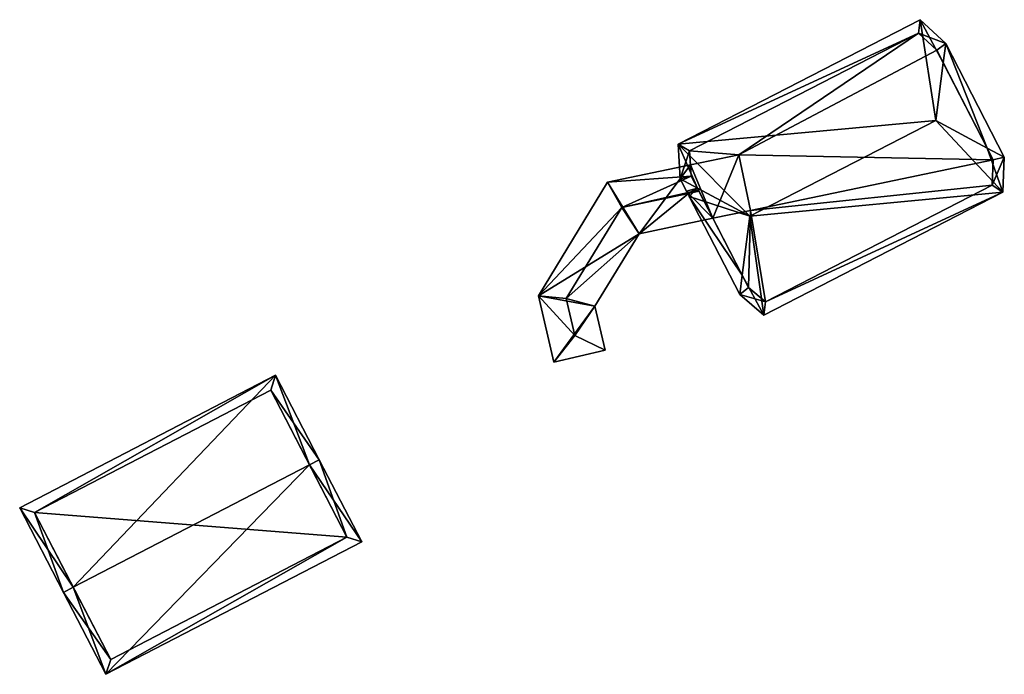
# Model space of a CAD drawing. Header units: inches. Extents: x 2523744 to 2528136, y 1148995 to 1152010.
# Tile 20 of 256: x 2524461 to 2524550, y 1149512 to 1149572. Entities that reach past the tile are written whole.
import ezdxf

# ---------------------------------------------------------------- set-up
doc = ezdxf.new("R2010")
doc.units = ezdxf.units.IN
doc.header["$MEASUREMENT"] = 0
doc.layers.add('Gebaeude Einzelhaus', color=10, linetype='Continuous')

msp = doc.modelspace()

# ---------------------------------------------------------------- meshes
at = {"layer": 'Gebaeude Einzelhaus'}
mesh = msp.add_polyface(dxfattribs=at)
corners = [(2524548.901, 1149560.149, 435.443), (2524545.134, 1149569.653, 434.524), (2524544.91, 1149567.905, 435.444), (2524550.454, 1149559.315, 434.524), (2524544.236, 1149562.653, 438.206), (2524526.633, 1149548.586, 435.387), (2524526.409, 1149546.836, 434.467), (2524528.601, 1149544.969, 432.779), (2524527.321, 1149553.946, 438.206), (2524550.319, 1149556.146, 432.779), (2524542.811, 1149571.814, 432.635), (2524520.82, 1149560.495, 432.635), (2524522.559, 1149556.503, 435.387), (2524521.004, 1149557.338, 434.467), (2524521.577, 1149556.224, 434.467), (2524521.759, 1149556.023, 434.531), (2524521.825, 1149555.743, 434.467), (2524549.345, 1149556.77, 433.413), (2524549.444, 1149559.094, 434.692), (2524528.74, 1149546.165, 433.412), (2524527.208, 1149547.47, 434.592), (2524521.856, 1149559.905, 433.267), (2524521.991, 1149557.606, 434.601), (2524542.644, 1149570.604, 433.267), (2524544.326, 1149569.039, 434.636), (2524549.444, 1149559.094, 425.189), (2524549.345, 1149556.77, 425.189), (2524544.326, 1149569.039, 425.189), (2524542.644, 1149570.604, 425.189), (2524521.856, 1149559.905, 425.189), (2524521.932, 1149558.616, 425.189), (2524521.932, 1149558.616, 433.844), (2524521.991, 1149557.606, 434.119), (2524523.968, 1149553.765, 433.938), (2524527.208, 1149547.47, 425.189), (2524522.659, 1149556.309, 434.505), (2524522.705, 1149556.22, 434.531), (2524523.968, 1149553.765, 425.189), (2524528.74, 1149546.165, 425.189), (2524527.393, 1149554.478, 425.189), (2524526.341, 1149559.534, 425.189)]
mesh.append_faces([[corners[k] for k in face] for face in [(16, 5, 6), (13, 12, 14), (14, 12, 15), (15, 12, 16), (16, 12, 5), (23, 1, 24), (24, 1, 2), (23, 10, 1), (21, 11, 23), (23, 11, 10), (12, 13, 22), (22, 13, 21), (21, 13, 11), (19, 6, 20), (20, 6, 5), (19, 7, 6), (17, 9, 19), (19, 9, 7), (0, 3, 18), (18, 3, 17), (17, 3, 9), (2, 1, 0), (0, 1, 3), (12, 16, 8), (8, 16, 5), (5, 16, 6), (12, 15, 16), (13, 14, 12), (12, 14, 15), (4, 11, 8), (8, 11, 12), (12, 11, 13), (2, 10, 4), (4, 10, 11), (2, 1, 10), (8, 9, 4), (4, 9, 0), (0, 9, 3), (5, 7, 8), (8, 7, 9), (5, 6, 7), (0, 2, 4), (3, 1, 0), (0, 1, 2)]], dxfattribs={"color": 13})
mesh.append_faces([[corners[k] for k in face] for face in [(27, 40, 28), (28, 40, 29), (29, 40, 30), (39, 34, 37), (39, 38, 34), (39, 26, 38), (27, 25, 40), (40, 25, 39), (39, 25, 26), (19, 34, 38), (19, 20, 34), (17, 19, 26), (26, 19, 38), (34, 33, 37), (35, 22, 32), (33, 12, 36), (36, 12, 35), (35, 12, 22), (33, 5, 12), (34, 20, 33), (33, 20, 5), (22, 31, 32), (22, 21, 31), (31, 21, 30), (30, 21, 29), (21, 23, 29), (29, 23, 28), (23, 27, 28), (23, 24, 27), (2, 27, 24), (0, 25, 2), (2, 25, 27), (0, 18, 25), (18, 17, 25), (25, 17, 26)]], dxfattribs={"color": 41})
mesh = msp.add_polyface(dxfattribs=at)
corners = [(2524521.759, 1149556.023, 434.531), (2524515.689, 1149554.759, 434.531), (2524517.263, 1149552.37, 433.938), (2524523.968, 1149553.765, 433.938), (2524522.705, 1149556.22, 434.531), (2524522.659, 1149556.309, 434.505), (2524521.991, 1149557.606, 434.119), (2524514.395, 1149557.048, 433.844), (2524521.932, 1149558.616, 433.844), (2524508.125, 1149546.72, 433.848), (2524510.651, 1149546.485, 434.531), (2524509.52, 1149540.698, 433.844), (2524514.185, 1149541.778, 433.938), (2524511.434, 1149543.104, 434.531), (2524508.125, 1149546.72, 433.844), (2524513.256, 1149545.789, 433.938), (2524513.256, 1149545.789, 425.189), (2524514.185, 1149541.778, 425.189), (2524517.263, 1149552.37, 425.189), (2524523.968, 1149553.765, 425.189), (2524514.395, 1149557.048, 425.189), (2524521.932, 1149558.616, 425.189), (2524508.125, 1149546.72, 425.189), (2524509.52, 1149540.698, 425.189), (2524526.341, 1149559.534, 425.189), (2524527.393, 1149554.478, 425.189)]
mesh.append_faces([[corners[k] for k in face] for face in [(15, 2, 10), (10, 2, 1), (12, 15, 13), (13, 15, 10), (11, 13, 14), (14, 13, 10), (11, 12, 13), (1, 9, 10), (1, 7, 9), (7, 6, 8), (7, 1, 6), (6, 1, 5), (5, 0, 4), (5, 1, 0), (0, 3, 4), (0, 2, 3), (0, 1, 2)]], dxfattribs={"color": 13})
mesh.append_faces([[corners[k] for k in face] for face in [(19, 24, 25), (19, 21, 24), (22, 16, 23), (23, 16, 17), (19, 18, 21), (21, 18, 20), (20, 18, 22), (22, 18, 16), (12, 11, 17), (17, 11, 23), (11, 14, 23), (23, 14, 22), (14, 7, 22), (22, 7, 20), (20, 8, 21), (20, 7, 8), (18, 19, 2), (2, 19, 3), (2, 15, 18), (18, 15, 16), (15, 12, 16), (16, 12, 17), (9, 7, 14), (10, 9, 14)]], dxfattribs={"color": 41})
mesh = msp.add_polyface(dxfattribs=at)
corners = [(2524465.85, 1149520.235, 436.786), (2524464.963, 1149519.775, 436.786), (2524468.823, 1149512.329, 434.652), (2524487.32, 1149531.364, 436.786), (2524492.068, 1149524.378, 434.652), (2524488.208, 1149531.824, 436.786), (2524484.226, 1149539.505, 434.297), (2524460.981, 1149527.456, 434.297), (2524490.72, 1149524.805, 434.906), (2524483.799, 1149538.158, 434.585), (2524462.329, 1149527.029, 434.585), (2524469.25, 1149513.676, 434.906), (2524490.72, 1149524.805, 426.952), (2524483.799, 1149538.158, 426.952), (2524462.329, 1149527.029, 426.952), (2524469.25, 1149513.676, 426.952)]
mesh.append_faces([[corners[k] for k in face] for face in [(2, 11, 8), (0, 11, 1), (10, 0, 1), (1, 11, 2), (7, 10, 1), (9, 10, 6), (6, 10, 7), (3, 9, 5), (8, 3, 5), (5, 9, 6), (2, 8, 4), (4, 8, 5), (0, 7, 1), (5, 6, 3), (3, 6, 0), (0, 6, 7), (3, 4, 5), (0, 2, 3), (3, 2, 4), (0, 1, 2)]], dxfattribs={"color": 13})
mesh.append_faces([[corners[k] for k in face] for face in [(12, 15, 14), (12, 14, 13), (8, 15, 12), (11, 15, 8), (14, 15, 0), (0, 15, 11), (10, 14, 0), (13, 14, 9), (9, 14, 10), (12, 13, 3), (3, 13, 9), (8, 12, 3)]], dxfattribs={"color": 41})

doc.saveas('drawing.dxf')
